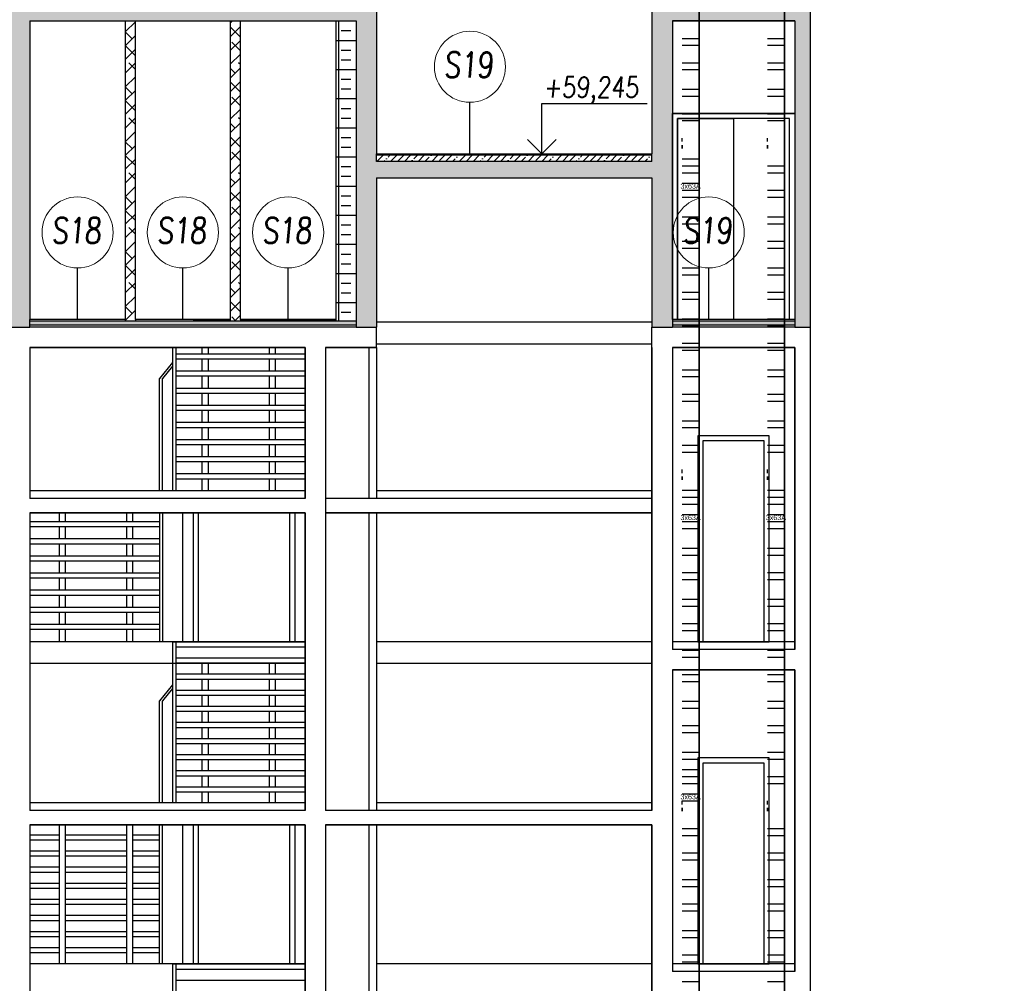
# Model space of a CAD drawing. Header units: millimetres. Extents: x 171 to 266814, y 44 to 350448.
# Tile 98 of 105: x 243774 to 253429, y 326459 to 335910. Entities that reach past the tile are written whole.
import ezdxf

# ---------------------------------------------------------------- set-up
doc = ezdxf.new("R2010")
doc.units = ezdxf.units.MM
doc.header["$LTSCALE"] = 100
doc.linetypes.add('ČÁRKOVANÁ', pattern=[19.05, 12.7, -6.35])
doc.layers.add('DVERE', color=7, linetype='Continuous', true_color=0xf00000)
for name, color, linetype in [('KOTY', 7, 'Continuous'), ('KOTY 50', 7, 'Continuous'), ('LEGENDA', 7, 'Continuous'), ('NOVÁ TENKÁ', 240, 'Continuous'), ('NOVÁ TLUSTÁ', 240, 'Continuous'), ('Přípojnice', 202, 'Continuous'), ('SRAFA', 9, 'Continuous'), ('TENKA', 253, 'Continuous'), ('TLUSTA', 2, 'Continuous'), ('ŽB', 3, 'Continuous'), ('ŽB NOVÝ', 240, 'Continuous')]:
    doc.layers.add(name, color=color, linetype=linetype)
doc.layers.add('SRAFA ŽB', color=254, linetype='Continuous', lineweight=35)
doc.layers.add('SRAFY', color=7, linetype='Continuous', lineweight=13)
doc.styles.add('arial', font='arial.ttf', dxfattribs={"width": 0.8, "height": 1})
doc.styles.add('CS-ROMANS', font='romans.shx', dxfattribs={"width": 0.75, "oblique": 5})
doc.styles.get("Standard").update_dxf_attribs({"font": 'arial.ttf'})

msp = doc.modelspace()

# ---------------------------------------------------------------- hatches: boundary and pattern name
at = {"layer": 'SRAFA'}
h = msp.add_hatch(dxfattribs=at)
h.set_pattern_fill('INSUL', color=253, scale=30)
h.set_pattern_definition([(0, (180059.96, 251125), (0, 285.75), []), (0, (180059.96, 251220.26), (0, 285.75), [95.25, -95.25]), (0, (180059.96, 251315.5), (0, 285.75), [95.25, -95.25])])
h.paths.add_polyline_path([(247074.254, 335569.625), (246924.254, 335569.625), (246924.254, 332954.625), (247074.254, 332954.625)])
h.paths.add_polyline_path([(247074.254, 335584.625), (246924.254, 335584.625), (246924.254, 335569.625), (247074.254, 335569.625)])
h.paths.add_polyline_path([(247074.254, 335684.625), (246924.254, 335684.625), (246924.254, 335584.625), (247074.254, 335584.625)])
h.paths.add_polyline_path([(246924.254, 335684.625), (246899.254, 335684.625), (246899.254, 335584.625), (246924.254, 335584.625)])
h.paths.add_polyline_path([(246924.254, 335584.625), (246899.254, 335584.625), (246899.254, 335569.625), (246924.254, 335569.625)])
h.paths.add_polyline_path([(246924.254, 335569.625), (246874.253, 335569.625), (246874.253, 332969.625), (246899.254, 332954.625), (246924.254, 332954.625)])
h.paths.add_polyline_path([(247074.254, 335899.652), (246924.254, 335899.652), (246924.254, 335684.625), (247074.254, 335684.625)])
h.paths.add_polyline_path([(246924.254, 336179.625), (247074.254, 336179.625), (247074.254, 339149.652), (246924.254, 339149.652)])
h.paths.add_polyline_path([(246874.253, 336179.625), (246924.254, 336179.625), (246924.254, 339149.652), (246874.253, 339149.652)])
h.paths.add_polyline_path([(246924.254, 335899.652), (246874.253, 335899.652), (246874.253, 335684.625), (246924.254, 335684.625)])
h = msp.add_hatch(dxfattribs=at)
h.set_pattern_fill('ANSI38', color=253, scale=30)
h.set_pattern_definition([(45, (280034.96, 264195.01), (-67.35192, 67.35192), []), (135, (280034.96, 264195.01), (-202.05576, 67.35192), [238.125, -142.875])])
h.paths.add_polyline_path([(244909.253, 335899.652), (244809.253, 335899.652), (244809.253, 332954.652), (244909.253, 332954.652)])
h.paths.add_polyline_path([(245939.253, 335899.652), (245839.253, 335899.652), (245839.253, 332954.652), (245939.253, 332954.652)])
h = msp.add_hatch(dxfattribs=at)
h.set_pattern_fill('ANSI35', color=253, scale=15)
h.set_pattern_definition([(45, (180034.96, 267445.01), (-67.35192, 67.35192), []), (45, (180102.31, 267445.01), (-67.35192, 67.35192), [119.0625, -23.8125, 0, -23.8125])])
h.paths.add_polyline_path([(247074.253, 332954.625), (246899.253, 332954.625), (243874.253, 332954.625), (243874.253, 332914.625), (247074.253, 332914.625)])
h.paths.add_polyline_path([(251374.253, 332954.625), (250174.253, 332954.625), (250174.253, 332914.625), (251374.253, 332914.625)])
h.paths.add_polyline_path([(256074.253, 332954.625), (253824.253, 332954.625), (253824.253, 332914.625), (256074.253, 332914.625)])
at = {"layer": 'SRAFA ŽB'}
h = msp.add_hatch(color=253, dxfattribs=at)
h.dxf.hatch_style = 1
h.paths.add_polyline_path([(250174.253, 346369.795), (251374.253, 346369.795), (251374.253, 346589.795), (253623.309, 346589.795), (253624.253, 344899.625), (253824.253, 344899.625), (253824.253, 345509.625), (256074.253, 345509.625), (256074.253, 342044.625), (256074.253, 339469.625), (256074.253, 339349.625), (253824.253, 339349.625), (253824.253, 339469.625), (253624.253, 339469.625), (253624.253, 338399.625), (253824.253, 338399.625), (253824.253, 339149.652), (256074.253, 339149.652), (256074.253, 336219.625), (256074.253, 336099.625), (253824.253, 336099.625), (253824.253, 336219.625), (253624.253, 336219.625), (253624.253, 335149.625), (253824.253, 335149.625), (253824.253, 335899.652), (256074.253, 335899.652), (256074.253, 332969.625), (256074.253, 332894.625), (256274.253, 332894.625), (256274.253, 332969.625), (256274.253, 335899.652), (262822.365, 335899.652), (262822.365, 336099.625), (256274.253, 336099.625), (256274.253, 336219.625), (256274.253, 339149.652), (262822.365, 339149.652), (262822.365, 339349.652), (256274.253, 339349.652), (256274.253, 339469.625), (256274.253, 343069.625), (256274.253, 346369.795), (262824.253, 346369.795), (262822.365, 346589.795), (262622.365, 346589.795), (262624.253, 346589.795), (256273.309, 346589.795), (256273.309, 347109.795), (256073.309, 347109.795), (256072.837, 345709.625), (253823.781, 345709.625), (253824.253, 347399.625), (251524.253, 347399.625), (251524.253, 347219.625), (253623.309, 347219.625), (253623.309, 346589.795), (247273.309, 346589.795), (247273.316, 347009.795), (247074.26, 347009.795), (247074.253, 345709.625), (243874.253, 345709.795), (243874.253, 347109.795), (243674.253, 347109.795), (243674.253, 346589.795), (237124.253, 346589.795), (237124.253, 346369.795), (243674.253, 346369.795), (243674.253, 342599.652), (237124.253, 342599.652), (237124.253, 342399.652), (241776.753, 342399.652), (241851.753, 342399.652), (243674.253, 342399.625), (243674.253, 339469.625), (243674.253, 339349.625), (237124.253, 339349.625), (237124.253, 339309.625), (237124.253, 339149.652), (241776.753, 339149.652), (241851.753, 339149.652), (243674.253, 339149.652), (243674.253, 332969.625), (243674.253, 332894.625), (243874.253, 332894.625), (243874.253, 332969.625), (243874.253, 339149.652), (244809.253, 339149.652), (244909.253, 339149.652), (245839.253, 339149.652), (245939.253, 339149.652), (247074.253, 339149.652), (247074.253, 332954.625), (247074.253, 332894.625), (247274.253, 332894.625), (247274.253, 334359.625), (249974.253, 334359.625), (249974.253, 332969.625), (249974.253, 332894.625), (250174.253, 332894.625), (250174.253, 332969.625), (250174.253, 335899.625), (251374.253, 335899.625), (251374.253, 332969.625), (251374.253, 332894.625), (251524.253, 332894.625), (251524.253, 347399.632), (251374.253, 347399.618), (251374.253, 342044.625), (251374.253, 339469.625), (251374.253, 339349.652), (250174.253, 339349.652), (250174.253, 339469.625), (250174.253, 342359.625)])
h.paths.add_polyline_path([(243874.253, 342399.652), (244809.253, 342399.652), (244909.253, 342399.652), (245839.253, 342399.652), (245939.253, 342399.652), (247074.253, 342399.652), (247074.253, 342599.625), (243874.253, 342599.625), (243874.253, 345509.625), (247074.253, 345509.625), (247074.253, 342029.625), (247074.253, 339454.625), (247074.253, 339349.625), (243874.253, 339349.625), (243874.253, 339469.625)], flags=16)
h.paths.add_polyline_path([(244909.253, 339454.625), (244909.253, 339469.625), (244909.253, 342319.625), (245839.253, 342319.625), (245839.253, 339469.625), (245839.253, 339454.625), (245939.253, 339454.625), (245939.253, 339469.625), (245939.253, 342319.625), (246874.253, 342319.625), (246874.253, 339469.625), (246874.253, 339454.625)], flags=0)
h.paths.add_polyline_path([(246874.253, 344644.625), (243874.253, 344644.625), (243874.253, 344659.625), (246874.253, 344659.625)], flags=0)
h.paths.add_polyline_path([(247274.253, 346369.795), (249974.253, 346369.795), (249974.253, 341094.625), (249974.253, 341019.652), (247274.253, 341019.652), (247274.253, 341094.652)], flags=16)
h.paths.add_polyline_path([(247274.253, 340859.652), (249974.253, 340859.652), (249974.253, 337844.652), (249974.253, 337769.652), (247274.253, 337769.652), (247274.253, 337844.652)], flags=16)
h.paths.add_polyline_path([(247274.253, 344644.625), (247274.253, 344659.625), (249974.253, 344659.625), (249974.253, 344644.625)], flags=0)
h.paths.add_polyline_path([(247274.253, 337609.652), (249974.253, 337609.652), (249974.253, 334594.625), (249974.253, 334519.625), (247274.253, 334519.625), (247274.253, 334594.625)], flags=16)
h.paths.add_polyline_path([(250174.253, 339149.625), (251374.253, 339149.625), (251374.253, 336219.625), (251374.253, 336099.652), (250174.253, 336099.652), (250174.253, 336219.625)], flags=16)
h.paths.add_polyline_path([(250174.253, 338239.625), (251374.253, 338239.625), (251374.253, 336219.625), (250174.253, 336219.625)], flags=0)
h.paths.add_polyline_path([(243674.253, 336099.652), (237124.253, 336099.652), (237124.253, 335899.652), (241776.753, 335899.652), (241851.753, 335899.652), (243674.253, 335899.652)], flags=17)
h.paths.add_polyline_path([(247074.253, 336099.625), (243874.253, 336099.625), (243874.253, 336059.625), (243874.253, 335899.652), (247074.253, 335899.652)], flags=17)
h.paths.add_polyline_path([(256074.253, 342599.625), (253824.253, 342599.625), (253824.253, 342719.625), (253624.253, 342719.625), (253624.253, 341649.625), (253824.253, 341649.625), (253824.253, 342399.625), (256074.253, 342399.625)], flags=17)
h.paths.add_polyline_path([(262822.365, 342599.625), (256274.253, 342599.625), (256274.253, 342559.625), (256274.253, 342399.666), (262822.365, 342399.639)], flags=17)
at = {"layer": 'SRAFY'}
h = msp.add_hatch(dxfattribs=at)
h.set_pattern_fill('ANSI35', color=253, scale=15)
h.set_pattern_definition([(45, (180034.96, 254750.01), (-67.35192, 67.35192), []), (45, (180102.31, 254750.01), (-67.35192, 67.35192), [119.0625, -23.8125, 0, -23.8125])])
h.paths.add_polyline_path([(249974.253, 334579.625), (247274.253, 334579.625), (247274.253, 334519.625), (249974.253, 334519.625)])

# ---------------------------------------------------------------- linework, layer by layer
at = {"layer": 'DVERE', "color": 253}
for p, q in [((245839.253, 332969.625), (245374.253, 332969.625)), ((245474.253, 332969.625), (245839.253, 332969.625)), ((245524.253, 332969.625), (245839.253, 332969.625)), ((246874.253, 332969.625), (245939.253, 332969.625)), ((245939.253, 332969.625), (246874.253, 332969.625)), ((245939.253, 332969.625), (246874.253, 332969.625)), ((251124.256, 331829.625), (250424.256, 331829.625)), ((250424.256, 331829.625), (250424.256, 329809.625)), ((251074.256, 331779.625), (250474.256, 331779.625)), ((250474.256, 331779.625), (250474.256, 329809.625)), ((251074.256, 329809.625), (251074.256, 331779.625)), ((251124.256, 329809.625), (251124.256, 331829.625)), ((245374.253, 329809.625), (245374.253, 331074.625)), ((245474.253, 331074.625), (245474.253, 329809.625)), ((245524.253, 331074.625), (245524.253, 329809.625)), ((246424.253, 329809.625), (246424.253, 331074.625)), ((246474.253, 329809.625), (246474.253, 331074.625)), ((246574.253, 331074.625), (246574.253, 329809.625)), ((246574.253, 329809.625), (245374.253, 329809.625)), ((245474.253, 329809.625), (246474.253, 329809.625)), ((245524.253, 329809.625), (246424.253, 329809.625)), ((250424.256, 329809.625), (251124.256, 329809.625)), ((250474.256, 329809.625), (251074.256, 329809.625)), ((251124.256, 328669.625), (250424.256, 328669.625)), ((250424.256, 328669.625), (250424.256, 326649.625)), ((251124.256, 326649.625), (251124.256, 328669.625)), ((251074.256, 328619.625), (250474.256, 328619.625)), ((250474.256, 328619.625), (250474.256, 326649.625)), ((251074.256, 326649.625), (251074.256, 328619.625)), ((250424.256, 326649.625), (251124.256, 326649.625)), ((250474.256, 326649.625), (251074.256, 326649.625))]:
    msp.add_line(p, q, dxfattribs=at)
for points in [[(246574.253, 328014.625), (246574.253, 326649.625), (245374.253, 326649.625), (245374.253, 328014.625)], [(245474.253, 328014.625), (245474.253, 326649.625), (246474.253, 326649.625), (246474.253, 328014.625)], [(245524.253, 328014.625), (245524.253, 326649.625), (246424.253, 326649.625), (246424.253, 328014.625)]]:
    msp.add_lwpolyline(points, dxfattribs=at)
at = {"layer": 'KOTY', "color": 253}
for p, q in [((248895.058, 334594.625), (248895.058, 335087.862)), ((248895.058, 335087.862), (249925.815, 335087.862)), ((248895.058, 334594.625), (248753.636, 334736.046)), ((248895.058, 334594.625), (249036.479, 334736.046))]:
    msp.add_line(p, q, dxfattribs=at)
at = {"layer": 'KOTY 50', "color": 253}
for p, q in [((248189.234, 334594.625), (248189.234, 335099.635)), ((244341.753, 332969.625), (244341.753, 333474.635)), ((245374.253, 332969.625), (245374.253, 333474.635)), ((246406.753, 332969.625), (246406.753, 333474.635)), ((250531.546, 332969.625), (250531.546, 333474.635))]:
    msp.add_line(p, q, dxfattribs=at)
at = {"layer": 'KOTY 50', "color": 253, "lineweight": 13, "ltscale": 5}
for centre in [(248189.234, 335448.145), (244341.753, 333823.145), (245374.253, 333823.145), (246406.753, 333823.145), (250531.546, 333823.145)]:
    msp.add_circle(centre, 348.51, dxfattribs=at)
at = {"layer": 'NOVÁ TENKÁ', "color": 253}
for p, q in [((251374.253, 334989.625), (250174.253, 334989.625)), ((250224.253, 334939.625), (250774.253, 334939.625)), ((250224.253, 332969.625), (250224.253, 334939.625)), ((251324.253, 334939.625), (250224.253, 334939.625)), ((250224.253, 334939.625), (250224.253, 332969.625)), ((250774.253, 334939.625), (250774.253, 332969.625)), ((250774.253, 334939.625), (250774.253, 332969.625)), ((251324.253, 334939.625), (250774.253, 334939.625)), ((250774.253, 334939.625), (250774.253, 332969.625)), ((251324.253, 332969.625), (251324.253, 334939.625)), ((251324.253, 332969.625), (251324.253, 334939.625)), ((247274.253, 334519.625), (247274.253, 334594.625)), ((249974.253, 334579.625), (247274.253, 334579.625)), ((249974.253, 334519.625), (249974.253, 334594.625)), ((249974.253, 334519.625), (247274.253, 334519.625)), ((243874.253, 332894.625), (243874.253, 332969.625)), ((244809.253, 332969.625), (244809.253, 332954.625)), ((244909.253, 332969.625), (244909.253, 332954.625)), ((245839.253, 332969.625), (245839.253, 332954.625)), ((245939.253, 332969.625), (245939.253, 332954.625)), ((246874.253, 332969.625), (246874.253, 332954.625)), ((247074.253, 332954.625), (247074.253, 332894.625)), ((249974.253, 332969.625), (249974.253, 332894.625)), ((250174.253, 332969.625), (250174.253, 332894.625)), ((251374.253, 332969.625), (251374.253, 332894.625)), ((243674.253, 332894.625), (243874.253, 332894.625)), ((247074.253, 332894.625), (247274.253, 332894.625)), ((249974.253, 332894.625), (250174.253, 332894.625)), ((251374.253, 332894.625), (251524.253, 332894.625))]:
    msp.add_line(p, q, dxfattribs=at)
msp.add_lwpolyline([(250174.253, 334989.625), (251374.253, 334989.625), (251374.253, 332969.625), (250174.253, 332969.625)], close=True, dxfattribs=at)
for points in [[(247074.253, 332954.625), (243874.253, 332954.625)], [(247074.253, 332914.625), (243874.253, 332914.625)], [(251374.253, 332954.625), (250174.253, 332954.625)], [(251374.253, 332914.625), (250174.253, 332914.625)]]:
    msp.add_lwpolyline(points, dxfattribs=at)
at = {"layer": 'NOVÁ TLUSTÁ', "color": 253}
for p, q in [((244809.253, 335899.652), (244809.253, 332969.625)), ((244909.253, 332969.625), (244909.253, 335899.652)), ((245839.253, 335899.652), (245839.253, 332969.625)), ((245939.253, 332969.625), (245939.253, 335899.652)), ((246874.253, 335899.652), (246874.253, 332969.625)), ((246899.253, 335899.652), (246899.253, 332954.625)), ((247274.253, 334594.625), (249974.253, 334594.625)), ((247274.253, 334359.625), (249974.253, 334359.625)), ((244809.253, 332969.625), (243874.253, 332969.625)), ((245839.253, 332969.625), (244909.253, 332969.625)), ((246874.253, 332969.625), (245939.253, 332969.625)), ((247074.253, 332954.625), (246899.253, 332954.625)), ((251374.253, 332969.625), (250174.253, 332969.625))]:
    msp.add_line(p, q, dxfattribs=at)
at = {"layer": 'Přípojnice'}
for p, q in [((250270.105, 335726.951, 100.182), (250437.105, 335726.951, 100.182)), ((251107.105, 335726.951, 100.182), (251274.105, 335726.951, 100.182)), ((250270.105, 335658.951, 100.182), (250437.105, 335658.951, 100.182)), ((251107.105, 335658.951, 100.182), (251274.105, 335658.951, 100.182)), ((250270.105, 335487.951, 32.182), (250437.105, 335487.951, 32.182)), ((250270.105, 335419.951, 32.182), (250437.105, 335419.951, 32.182)), ((251107.105, 335487.951, 32.182), (251274.105, 335487.951, 32.182)), ((251107.105, 335419.951, 32.182), (251274.105, 335419.951, 32.182)), ((250270.105, 335226.951, 100.182), (250437.105, 335226.951, 100.182)), ((251107.105, 335226.951, 100.182), (251274.105, 335226.951, 100.182)), ((250270.105, 335158.951, 100.182), (250437.105, 335158.951, 100.182)), ((251107.105, 335158.951, 100.182), (251274.105, 335158.951, 100.182)), ((250270.105, 334987.951, 32.182), (250437.105, 334987.951, 32.182)), ((251107.105, 334987.951, 32.182), (251274.105, 334987.951, 32.182)), ((250270.105, 334919.951, 32.182), (250437.105, 334919.951, 32.182)), ((251107.105, 334919.951, 32.182), (251274.105, 334919.951, 32.182)), ((250269.105, 334713.951, 66.182), (250269.105, 334747.951, 66.182)), ((250438.105, 334713.951, 66.182), (250438.105, 334747.951, 66.182)), ((251106.105, 334713.951, 66.182), (251106.105, 334747.951, 66.182)), ((251275.105, 334713.951, 66.182), (251275.105, 334747.951, 66.182)), ((250269.105, 334679.951, 49.182), (250269.105, 334645.951, 49.182)), ((250438.105, 334679.951, 49.182), (250438.105, 334645.951, 49.182)), ((251106.105, 334679.951, 49.182), (251106.105, 334645.951, 49.182)), ((251275.105, 334679.951, 49.182), (251275.105, 334645.951, 49.182)), ((250270.105, 334476.951, 100.182), (250437.105, 334476.951, 100.182)), ((251107.105, 334476.951, 100.182), (251274.105, 334476.951, 100.182)), ((250270.105, 334408.951, 100.182), (250437.105, 334408.951, 100.182)), ((251107.105, 334408.951, 100.182), (251274.105, 334408.951, 100.182)), ((250270.105, 334237.951, 32.182), (250437.105, 334237.951, 32.182)), ((250270.105, 334169.951, 32.182), (250437.105, 334169.951, 32.182)), ((251107.105, 334237.951, 32.182), (251274.105, 334237.951, 32.182)), ((251107.105, 334169.951, 32.182), (251274.105, 334169.951, 32.182)), ((250270.105, 333976.951, 100.182), (250437.105, 333976.951, 100.182)), ((251107.105, 333976.951, 100.182), (251274.105, 333976.951, 100.182)), ((250270.105, 333908.951, 100.182), (250437.105, 333908.951, 100.182)), ((251107.105, 333908.951, 100.182), (251274.105, 333908.951, 100.182)), ((250270.105, 333737.951, 32.182), (250437.105, 333737.951, 32.182)), ((251107.105, 333737.951, 32.182), (251274.105, 333737.951, 32.182)), ((250270.105, 333669.951, 32.182), (250437.105, 333669.951, 32.182)), ((251107.105, 333669.951, 32.182), (251274.105, 333669.951, 32.182)), ((250270.105, 333476.951, 100.182), (250437.105, 333476.951, 100.182)), ((250270.105, 333408.951, 100.182), (250437.105, 333408.951, 100.182)), ((251107.105, 333476.951, 100.182), (251274.105, 333476.951, 100.182)), ((251107.105, 333408.951, 100.182), (251274.105, 333408.951, 100.182)), ((250270.105, 333237.951, 32.182), (250437.105, 333237.951, 32.182)), ((251107.105, 333237.951, 32.182), (251274.105, 333237.951, 32.182)), ((250270.105, 333169.951, 32.182), (250437.105, 333169.951, 32.182)), ((251107.105, 333169.951, 32.182), (251274.105, 333169.951, 32.182)), ((250270.105, 332976.951, 100.182), (250437.105, 332976.951, 100.182)), ((250270.105, 332908.951, 100.182), (250437.105, 332908.951, 100.182)), ((251107.105, 332976.951, 100.182), (251274.105, 332976.951, 100.182)), ((251107.105, 332908.951, 100.182), (251274.105, 332908.951, 100.182)), ((250270.105, 332737.951, 32.182), (250437.105, 332737.951, 32.182)), ((251107.105, 332737.951, 32.182), (251274.105, 332737.951, 32.182)), ((250270.105, 332669.951, 32.182), (250437.105, 332669.951, 32.182)), ((251107.105, 332669.951, 32.182), (251274.105, 332669.951, 32.182)), ((250270.105, 332476.951, 100.182), (250437.105, 332476.951, 100.182)), ((251107.105, 332476.951, 100.182), (251274.105, 332476.951, 100.182)), ((250270.105, 332408.951, 100.182), (250437.105, 332408.951, 100.182)), ((251107.105, 332408.951, 100.182), (251274.105, 332408.951, 100.182)), ((250270.105, 332237.951, 32.182), (250437.105, 332237.951, 32.182)), ((251107.105, 332237.951, 32.182), (251274.105, 332237.951, 32.182)), ((250270.105, 332169.951, 32.182), (250437.105, 332169.951, 32.182)), ((251107.105, 332169.951, 32.182), (251274.105, 332169.951, 32.182)), ((250270.105, 331976.951, 100.182), (250437.105, 331976.951, 100.182)), ((251107.105, 331976.951, 100.182), (251274.105, 331976.951, 100.182)), ((250270.105, 331908.951, 100.182), (250437.105, 331908.951, 100.182)), ((251107.105, 331908.951, 100.182), (251274.105, 331908.951, 100.182)), ((250270.105, 331737.951, 32.182), (250437.105, 331737.951, 32.182)), ((250270.105, 331669.951, 32.182), (250437.105, 331669.951, 32.182)), ((251107.105, 331737.951, 32.182), (251274.105, 331737.951, 32.182)), ((251107.105, 331669.951, 32.182), (251274.105, 331669.951, 32.182)), ((250269.105, 331463.951, 66.182), (250269.105, 331497.951, 66.182)), ((250438.105, 331463.951, 66.182), (250438.105, 331497.951, 66.182)), ((251106.105, 331463.951, 66.182), (251106.105, 331497.951, 66.182)), ((251275.105, 331463.951, 66.182), (251275.105, 331497.951, 66.182)), ((250269.105, 331429.951, 49.182), (250269.105, 331395.951, 49.182)), ((250438.105, 331429.951, 49.182), (250438.105, 331395.951, 49.182)), ((251106.105, 331429.951, 49.182), (251106.105, 331395.951, 49.182)), ((251275.105, 331429.951, 49.182), (251275.105, 331395.951, 49.182)), ((250270.105, 331226.951, 100.182), (250437.105, 331226.951, 100.182)), ((251107.105, 331226.951, 100.182), (251274.105, 331226.951, 100.182)), ((250270.105, 331158.951, 100.182), (250437.105, 331158.951, 100.182)), ((251107.105, 331158.951, 100.182), (251274.105, 331158.951, 100.182)), ((250270.105, 330987.951, 32.182), (250437.105, 330987.951, 32.182)), ((251107.105, 330987.951, 32.182), (251274.105, 330987.951, 32.182)), ((250270.105, 330919.951, 32.182), (250437.105, 330919.951, 32.182)), ((251107.105, 330919.951, 32.182), (251274.105, 330919.951, 32.182)), ((250270.105, 330726.951, 100.182), (250437.105, 330726.951, 100.182)), ((251107.105, 330726.951, 100.182), (251274.105, 330726.951, 100.182)), ((250270.105, 330658.951, 100.182), (250437.105, 330658.951, 100.182)), ((251107.105, 330658.951, 100.182), (251274.105, 330658.951, 100.182)), ((250270.105, 330487.951, 32.182), (250437.105, 330487.951, 32.182)), ((250270.105, 330419.951, 32.182), (250437.105, 330419.951, 32.182)), ((251107.105, 330487.951, 32.182), (251274.105, 330487.951, 32.182)), ((251107.105, 330419.951, 32.182), (251274.105, 330419.951, 32.182)), ((250270.105, 330226.951, 100.182), (250437.105, 330226.951, 100.182)), ((251107.105, 330226.951, 100.182), (251274.105, 330226.951, 100.182)), ((250270.105, 330158.951, 100.182), (250437.105, 330158.951, 100.182)), ((251107.105, 330158.951, 100.182), (251274.105, 330158.951, 100.182)), ((250270.105, 329987.951, 32.182), (250437.105, 329987.951, 32.182)), ((250270.105, 329919.951, 32.182), (250437.105, 329919.951, 32.182)), ((251107.105, 329987.951, 32.182), (251274.105, 329987.951, 32.182)), ((251107.105, 329919.951, 32.182), (251274.105, 329919.951, 32.182)), ((250270.105, 329726.951, 100.182), (250437.105, 329726.951, 100.182)), ((251107.105, 329726.951, 100.182), (251274.105, 329726.951, 100.182)), ((250270.105, 329658.951, 100.182), (250437.105, 329658.951, 100.182)), ((251107.105, 329658.951, 100.182), (251274.105, 329658.951, 100.182)), ((250270.105, 329487.951, 32.182), (250437.105, 329487.951, 32.182)), ((251107.105, 329487.951, 32.182), (251274.105, 329487.951, 32.182)), ((250270.105, 329419.951, 32.182), (250437.105, 329419.951, 32.182)), ((251107.105, 329419.951, 32.182), (251274.105, 329419.951, 32.182)), ((250270.105, 329226.951, 100.182), (250437.105, 329226.951, 100.182)), ((250270.105, 329158.951, 100.182), (250437.105, 329158.951, 100.182)), ((251107.105, 329226.951, 100.182), (251274.105, 329226.951, 100.182)), ((251107.105, 329158.951, 100.182), (251274.105, 329158.951, 100.182)), ((250270.105, 328987.951, 32.182), (250437.105, 328987.951, 32.182)), ((251107.105, 328987.951, 32.182), (251274.105, 328987.951, 32.182)), ((250270.105, 328919.951, 32.182), (250437.105, 328919.951, 32.182)), ((251107.105, 328919.951, 32.182), (251274.105, 328919.951, 32.182)), ((250270.105, 328726.951, 100.182), (250437.105, 328726.951, 100.182)), ((251107.105, 328726.951, 100.182), (251274.105, 328726.951, 100.182)), ((250270.105, 328658.951, 100.182), (250437.105, 328658.951, 100.182)), ((251107.105, 328658.951, 100.182), (251274.105, 328658.951, 100.182)), ((250270.105, 328487.951, 32.182), (250437.105, 328487.951, 32.182)), ((251107.105, 328487.951, 32.182), (251274.105, 328487.951, 32.182)), ((250270.105, 328419.951, 32.182), (250437.105, 328419.951, 32.182)), ((251107.105, 328419.951, 32.182), (251274.105, 328419.951, 32.182)), ((250269.105, 328213.951, 66.182), (250269.105, 328247.951, 66.182)), ((250269.105, 328179.951, 49.182), (250269.105, 328145.951, 49.182)), ((250438.105, 328213.951, 66.182), (250438.105, 328247.951, 66.182)), ((250438.105, 328179.951, 49.182), (250438.105, 328145.951, 49.182)), ((251106.105, 328213.951, 66.182), (251106.105, 328247.951, 66.182)), ((251106.105, 328179.951, 49.182), (251106.105, 328145.951, 49.182)), ((251275.105, 328213.951, 66.182), (251275.105, 328247.951, 66.182)), ((251275.105, 328179.951, 49.182), (251275.105, 328145.951, 49.182)), ((250270.105, 327976.951, 100.182), (250437.105, 327976.951, 100.182)), ((250270.105, 327908.951, 100.182), (250437.105, 327908.951, 100.182)), ((251107.105, 327976.951, 100.182), (251274.105, 327976.951, 100.182)), ((251107.105, 327908.951, 100.182), (251274.105, 327908.951, 100.182)), ((250270.105, 327737.951, 32.182), (250437.105, 327737.951, 32.182)), ((251107.105, 327737.951, 32.182), (251274.105, 327737.951, 32.182)), ((250270.105, 327669.951, 32.182), (250437.105, 327669.951, 32.182)), ((251107.105, 327669.951, 32.182), (251274.105, 327669.951, 32.182)), ((250270.105, 327476.951, 100.182), (250437.105, 327476.951, 100.182)), ((250270.105, 327408.951, 100.182), (250437.105, 327408.951, 100.182)), ((251107.105, 327476.951, 100.182), (251274.105, 327476.951, 100.182)), ((251107.105, 327408.951, 100.182), (251274.105, 327408.951, 100.182)), ((250270.105, 327237.951, 32.182), (250437.105, 327237.951, 32.182)), ((251107.105, 327237.951, 32.182), (251274.105, 327237.951, 32.182)), ((250270.105, 327169.951, 32.182), (250437.105, 327169.951, 32.182)), ((251107.105, 327169.951, 32.182), (251274.105, 327169.951, 32.182)), ((250270.105, 326976.951, 100.182), (250437.105, 326976.951, 100.182)), ((251107.105, 326976.951, 100.182), (251274.105, 326976.951, 100.182)), ((250270.105, 326908.951, 100.182), (250437.105, 326908.951, 100.182)), ((251107.105, 326908.951, 100.182), (251274.105, 326908.951, 100.182)), ((250270.105, 326737.951, 32.182), (250437.105, 326737.951, 32.182)), ((251107.105, 326737.951, 32.182), (251274.105, 326737.951, 32.182)), ((250270.105, 326669.951, 32.182), (250437.105, 326669.951, 32.182)), ((251107.105, 326669.951, 32.182), (251274.105, 326669.951, 32.182)), ((250270.105, 326476.951, 100.182), (250437.105, 326476.951, 100.182)), ((251107.105, 326476.951, 100.182), (251274.105, 326476.951, 100.182))]:
    msp.add_line(p, q, dxfattribs=at)
at = {"layer": 'Přípojnice', "color": 3}
for p, q in [((250270.105, 334544.951, 200.364), (250437.105, 334544.951, 200.364)), ((250270.105, 334476.951, 200.364), (250437.105, 334476.951, 200.364)), ((250270.105, 334305.951, 132.364), (250437.105, 334305.951, 132.364)), ((250270.105, 334237.951, 132.364), (250437.105, 334237.951, 132.364)), ((250270.105, 331294.951, 200.364), (250437.105, 331294.951, 200.364)), ((251107.105, 331294.951, 200.364), (251274.105, 331294.951, 200.364)), ((250270.105, 331226.951, 200.364), (250437.105, 331226.951, 200.364)), ((251107.105, 331226.951, 200.364), (251274.105, 331226.951, 200.364)), ((250270.105, 331055.951, 132.364), (250437.105, 331055.951, 132.364)), ((250270.105, 330987.951, 132.364), (250437.105, 330987.951, 132.364)), ((251107.105, 331055.951, 132.364), (251274.105, 331055.951, 132.364)), ((251107.105, 330987.951, 132.364), (251274.105, 330987.951, 132.364)), ((250270.105, 328555.951, 132.364), (250437.105, 328555.951, 132.364)), ((250270.105, 328487.951, 132.364), (250437.105, 328487.951, 132.364)), ((250270.105, 328316.951, 64.364), (250437.105, 328316.951, 64.364)), ((250270.105, 328248.951, 64.364), (250437.105, 328248.951, 64.364))]:
    msp.add_line(p, q, dxfattribs=at)
at = {"layer": 'Přípojnice'}
for points in [[(250438.105, 334696.951, 32.182), (250438.105, 337946.951, 32.182), (250438.105, 337946.951, 100.182), (250438.105, 334696.951, 100.182)], [(251275.105, 334696.951, 32.182), (251275.105, 337946.951, 32.182), (251275.105, 337946.951, 100.182), (251275.105, 334696.951, 100.182)], [(250438.105, 331446.951, 32.182), (250438.105, 334696.951, 32.182), (250438.105, 334696.951, 100.182), (250438.105, 331446.951, 100.182)], [(251275.105, 331446.951, 32.182), (251275.105, 334696.951, 32.182), (251275.105, 334696.951, 100.182), (251275.105, 331446.951, 100.182)], [(250438.105, 328196.951, 32.182), (250438.105, 331446.951, 32.182), (250438.105, 331446.951, 100.182), (250438.105, 328196.951, 100.182)], [(251275.105, 328196.951, 32.182), (251275.105, 331446.951, 32.182), (251275.105, 331446.951, 100.182), (251275.105, 328196.951, 100.182)], [(250438.105, 324946.951, 32.182), (250438.105, 328196.951, 32.182), (250438.105, 328196.951, 100.182), (250438.105, 324946.951, 100.182)], [(251275.105, 324946.951, 32.182), (251275.105, 328196.951, 32.182), (251275.105, 328196.951, 100.182), (251275.105, 324946.951, 100.182)]]:
    msp.add_polyline3d(points, dxfattribs=at)
at = {"layer": 'Přípojnice', "extrusion": (1, 2.14313e-15, -6.12323e-17)}
for centre in [(334662.951, 66.182, 250269.105), (334662.951, 66.182, 250438.105), (334662.951, 66.182, 251106.105), (334662.951, 66.182, 251275.105)]:
    msp.add_circle(centre, 17, dxfattribs=at)
at = {"layer": 'Přípojnice', "extrusion": (1, 2.02067e-15, -6.12323e-17)}
for centre in [(331412.951, 66.182, 250269.105), (331412.951, 66.182, 250438.105), (331412.951, 66.182, 251106.105), (331412.951, 66.182, 251275.105)]:
    msp.add_circle(centre, 17, dxfattribs=at)
at = {"layer": 'Přípojnice', "extrusion": (1, 1.8982e-15, -6.12323e-17)}
for centre in [(328162.951, 66.182, 250269.105), (328162.951, 66.182, 250438.105), (328162.951, 66.182, 251106.105), (328162.951, 66.182, 251275.105)]:
    msp.add_circle(centre, 17, dxfattribs=at)
at = {"layer": 'TENKA', "color": 253, "linetype": 'ČÁRKOVANÁ', "ltscale": 10}
for p, q in [((249974.253, 332942.125), (247274.253, 332942.125)), ((249974.253, 332727.125), (247274.253, 332727.125)), ((249974.253, 329809.625), (247274.253, 329809.625)), ((249974.253, 329594.625), (247274.253, 329594.625)), ((249974.253, 326649.625), (247274.253, 326649.625))]:
    msp.add_line(p, q, dxfattribs=at)
at = {"layer": 'TENKA', "color": 253}
for p, q in [((247074.253, 332894.625), (243874.253, 332894.625)), ((251374.253, 332894.625), (250174.253, 332894.625)), ((245274.253, 332694.625), (245274.253, 331289.625)), ((245304.253, 332694.625), (245304.253, 331289.625)), ((245304.253, 332633.625), (246574.253, 332633.625)), ((245564.253, 332633.625), (245564.253, 332694.625)), ((245624.253, 332633.625), (245624.253, 332694.625)), ((246224.253, 332633.625), (246224.253, 332694.625)), ((246284.253, 332633.625), (246284.253, 332694.625)), ((245274.253, 332547.625), (245144.253, 332389.625)), ((245304.253, 332583.625), (246574.253, 332583.625)), ((245564.253, 332465.625), (245564.253, 332583.625)), ((245624.253, 332465.625), (245624.253, 332583.625)), ((246224.253, 332465.625), (246224.253, 332583.625)), ((246284.253, 332465.625), (246284.253, 332583.625)), ((245274.253, 332511.163), (245174.253, 332389.625)), ((245304.253, 332465.625), (246574.253, 332465.625)), ((245144.253, 331289.625), (245144.253, 332389.625)), ((245174.253, 331289.625), (245174.253, 332389.625)), ((245304.253, 332415.625), (246574.253, 332415.625)), ((245564.253, 332297.625), (245564.253, 332415.625)), ((245624.253, 332297.625), (245624.253, 332415.625)), ((246224.253, 332297.625), (246224.253, 332415.625)), ((246284.253, 332297.625), (246284.253, 332415.625)), ((245304.253, 332297.625), (246574.253, 332297.625)), ((245304.253, 332247.625), (246574.253, 332247.625)), ((245564.253, 332129.625), (245564.253, 332247.625)), ((245624.253, 332129.625), (245624.253, 332247.625)), ((246224.253, 332129.625), (246224.253, 332247.625)), ((246284.253, 332129.625), (246284.253, 332247.625)), ((245304.253, 332129.625), (246574.253, 332129.625)), ((245304.253, 332079.625), (246574.253, 332079.625)), ((245564.253, 331961.625), (245564.253, 332079.625)), ((245624.253, 331961.625), (245624.253, 332079.625)), ((246224.253, 331961.625), (246224.253, 332079.625)), ((246284.253, 331961.625), (246284.253, 332079.625)), ((245304.253, 331961.625), (246574.253, 331961.625)), ((245304.253, 331911.625), (246574.253, 331911.625)), ((245564.253, 331793.625), (245564.253, 331911.625)), ((245624.253, 331793.625), (245624.253, 331911.625)), ((246224.253, 331793.625), (246224.253, 331911.625)), ((246284.253, 331793.625), (246284.253, 331911.625)), ((245304.253, 331793.625), (246574.253, 331793.625)), ((245304.253, 331743.625), (246574.253, 331743.625)), ((245564.253, 331625.625), (245564.253, 331743.625)), ((245624.253, 331625.625), (245624.253, 331743.625)), ((246224.253, 331625.625), (246224.253, 331743.625)), ((246284.253, 331625.625), (246284.253, 331743.625)), ((245304.253, 331625.625), (246574.253, 331625.625)), ((245304.253, 331575.625), (246574.253, 331575.625)), ((245564.253, 331457.625), (245564.253, 331575.625)), ((245624.253, 331457.625), (245624.253, 331575.625)), ((246224.253, 331457.625), (246224.253, 331575.625)), ((246284.253, 331457.625), (246284.253, 331575.625)), ((245304.253, 331457.625), (246574.253, 331457.625)), ((245304.253, 331407.625), (246574.253, 331407.625)), ((245564.253, 331289.625), (245564.253, 331407.625)), ((245624.253, 331289.625), (245624.253, 331407.625)), ((246224.253, 331289.625), (246224.253, 331407.625)), ((246284.253, 331289.625), (246284.253, 331407.625)), ((246574.253, 331214.625), (243874.253, 331214.625)), ((249974.253, 331214.625), (247274.253, 331214.625)), ((244164.253, 330985.625), (244164.253, 331074.625)), ((244224.253, 330985.625), (244224.253, 331074.625)), ((244824.253, 330985.625), (244824.253, 331074.625)), ((244884.253, 330985.625), (244884.253, 331074.625)), ((245144.253, 331074.625), (245144.253, 329809.625)), ((245174.253, 331074.625), (245174.253, 329809.625)), ((245144.253, 330985.625), (243874.253, 330985.625)), ((245144.253, 330935.625), (243874.253, 330935.625)), ((244164.253, 330817.625), (244164.253, 330935.625)), ((244224.253, 330817.625), (244224.253, 330935.625)), ((244824.253, 330817.625), (244824.253, 330935.625)), ((244884.253, 330817.625), (244884.253, 330935.625)), ((245144.253, 330817.625), (243874.253, 330817.625)), ((245144.253, 330767.625), (243874.253, 330767.625)), ((244164.253, 330649.625), (244164.253, 330767.625)), ((244224.253, 330649.625), (244224.253, 330767.625)), ((244824.253, 330649.625), (244824.253, 330767.625)), ((244884.253, 330649.625), (244884.253, 330767.625)), ((245144.253, 330649.625), (243874.253, 330649.625)), ((245144.253, 330599.625), (243874.253, 330599.625)), ((244164.253, 330481.625), (244164.253, 330599.625)), ((244224.253, 330481.625), (244224.253, 330599.625)), ((244824.253, 330481.625), (244824.253, 330599.625)), ((244884.253, 330481.625), (244884.253, 330599.625)), ((245144.253, 330481.625), (243874.253, 330481.625)), ((245144.253, 330431.625), (243874.253, 330431.625)), ((244164.253, 330313.625), (244164.253, 330431.625)), ((244224.253, 330313.625), (244224.253, 330431.625)), ((244824.253, 330313.625), (244824.253, 330431.625)), ((244884.253, 330313.625), (244884.253, 330431.625)), ((245144.253, 330313.625), (243874.253, 330313.625)), ((245144.253, 330263.625), (243874.253, 330263.625)), ((244164.253, 330145.625), (244164.253, 330263.625)), ((244224.253, 330145.625), (244224.253, 330263.625)), ((244824.253, 330145.625), (244824.253, 330263.625)), ((244884.253, 330145.625), (244884.253, 330263.625)), ((245144.253, 330145.625), (243874.253, 330145.625)), ((245144.253, 330095.625), (243874.253, 330095.625)), ((244164.253, 329977.625), (244164.253, 330095.625)), ((244224.253, 329977.625), (244224.253, 330095.625)), ((244824.253, 329977.625), (244824.253, 330095.625)), ((244884.253, 329977.625), (244884.253, 330095.625)), ((245144.253, 329977.625), (243874.253, 329977.625)), ((245144.253, 329927.625), (243874.253, 329927.625)), ((244164.253, 329809.625), (244164.253, 329927.625)), ((244224.253, 329809.625), (244224.253, 329927.625)), ((244824.253, 329809.625), (244824.253, 329927.625)), ((244884.253, 329809.625), (244884.253, 329927.625)), ((245274.253, 329809.625), (243874.253, 329809.625)), ((246574.253, 329809.625), (243874.253, 329809.625)), ((245274.253, 329809.625), (246574.253, 329809.625)), ((245274.253, 329809.625), (245274.253, 328229.625)), ((245304.253, 329809.625), (245304.253, 328229.625)), ((245304.253, 329759.625), (246574.253, 329759.625)), ((251374.253, 329734.625), (250174.253, 329734.625)), ((245304.253, 329651.625), (246574.253, 329651.625)), ((245274.253, 329594.625), (243874.253, 329594.625)), ((246574.253, 329594.625), (243874.253, 329594.625)), ((245304.253, 329601.625), (246574.253, 329601.625)), ((245564.253, 329493.625), (245564.253, 329601.625)), ((245624.253, 329493.625), (245624.253, 329601.625)), ((246224.253, 329493.625), (246224.253, 329601.625)), ((246284.253, 329493.625), (246284.253, 329601.625)), ((245304.253, 329493.625), (246574.253, 329493.625)), ((245304.253, 329443.625), (246574.253, 329443.625)), ((245564.253, 329335.625), (245564.253, 329443.625)), ((245624.253, 329335.625), (245624.253, 329443.625)), ((246224.253, 329335.625), (246224.253, 329443.625)), ((246284.253, 329335.625), (246284.253, 329443.625)), ((245274.253, 329387.625), (245144.253, 329229.625)), ((245274.253, 329351.163), (245174.253, 329229.625)), ((245304.253, 329335.625), (246574.253, 329335.625)), ((245304.253, 329285.625), (246574.253, 329285.625)), ((245564.253, 329177.625), (245564.253, 329285.625)), ((245624.253, 329177.625), (245624.253, 329285.625)), ((246224.253, 329177.625), (246224.253, 329285.625)), ((246284.253, 329177.625), (246284.253, 329285.625)), ((245144.253, 328229.625), (245144.253, 329229.625)), ((245174.253, 328229.625), (245174.253, 329229.625)), ((245304.253, 329177.625), (246574.253, 329177.625)), ((245304.253, 329127.625), (246574.253, 329127.625)), ((245564.253, 329019.625), (245564.253, 329127.625)), ((245624.253, 329019.625), (245624.253, 329127.625)), ((246224.253, 329019.625), (246224.253, 329127.625)), ((246284.253, 329019.625), (246284.253, 329127.625)), ((245304.253, 329019.625), (246574.253, 329019.625)), ((245304.253, 328969.625), (246574.253, 328969.625)), ((245564.253, 328861.625), (245564.253, 328969.625)), ((245624.253, 328861.625), (245624.253, 328969.625)), ((246224.253, 328861.625), (246224.253, 328969.625)), ((246284.253, 328861.625), (246284.253, 328969.625)), ((245304.253, 328861.625), (246574.253, 328861.625)), ((245304.253, 328811.625), (246574.253, 328811.625)), ((245564.253, 328703.625), (245564.253, 328811.625)), ((245624.253, 328703.625), (245624.253, 328811.625)), ((246224.253, 328703.625), (246224.253, 328811.625)), ((246284.253, 328703.625), (246284.253, 328811.625)), ((245304.253, 328703.625), (246574.253, 328703.625)), ((245304.253, 328653.625), (246574.253, 328653.625)), ((245564.253, 328545.625), (245564.253, 328653.625)), ((245624.253, 328545.625), (245624.253, 328653.625)), ((246224.253, 328545.625), (246224.253, 328653.625)), ((246284.253, 328545.625), (246284.253, 328653.625)), ((245304.253, 328545.625), (246574.253, 328545.625)), ((245304.253, 328495.625), (246574.253, 328495.625)), ((245564.253, 328387.625), (245564.253, 328495.625)), ((245624.253, 328387.625), (245624.253, 328495.625)), ((246224.253, 328387.625), (246224.253, 328495.625)), ((246284.253, 328387.625), (246284.253, 328495.625)), ((245304.253, 328387.625), (246574.253, 328387.625)), ((245304.253, 328337.625), (246574.253, 328337.625)), ((245564.253, 328229.625), (245564.253, 328337.625)), ((245624.253, 328229.625), (245624.253, 328337.625)), ((246224.253, 328229.625), (246224.253, 328337.625)), ((246284.253, 328229.625), (246284.253, 328337.625)), ((246574.253, 328154.625), (243874.253, 328154.625)), ((249974.253, 328154.625), (247274.253, 328154.625)), ((246574.253, 326649.625), (243874.253, 326649.625)), ((251374.253, 326574.625), (250174.253, 326574.625))]:
    msp.add_line(p, q, dxfattribs=at)
for points in [[(244164.253, 326649.625), (244164.253, 328014.625)], [(244224.253, 326649.625), (244224.253, 328014.625)], [(244824.253, 326649.625), (244824.253, 328014.625)], [(244884.253, 326649.625), (244884.253, 328014.625)], [(245144.253, 326649.625), (245144.253, 328014.625)], [(245174.253, 326649.625), (245174.253, 328014.625)], [(244164.253, 327913.625), (243874.253, 327913.625)], [(244824.253, 327913.625), (244224.253, 327913.625)], [(245144.253, 327913.625), (244884.253, 327913.625)], [(244164.253, 327863.625), (243874.253, 327863.625)], [(244824.253, 327863.625), (244224.253, 327863.625)], [(245144.253, 327863.625), (244884.253, 327863.625)], [(244164.253, 327755.625), (243874.253, 327755.625)], [(244164.253, 327705.625), (243874.253, 327705.625)], [(244824.253, 327755.625), (244224.253, 327755.625)], [(244824.253, 327705.625), (244224.253, 327705.625)], [(245144.253, 327755.625), (244884.253, 327755.625)], [(245144.253, 327705.625), (244884.253, 327705.625)], [(244164.253, 327597.625), (243874.253, 327597.625)], [(244164.253, 327547.625), (243874.253, 327547.625)], [(244824.253, 327597.625), (244224.253, 327597.625)], [(244824.253, 327547.625), (244224.253, 327547.625)], [(245144.253, 327597.625), (244884.253, 327597.625)], [(245144.253, 327547.625), (244884.253, 327547.625)], [(244164.253, 327439.625), (243874.253, 327439.625)], [(244824.253, 327439.625), (244224.253, 327439.625)], [(245144.253, 327439.625), (244884.253, 327439.625)], [(244164.253, 327389.625), (243874.253, 327389.625)], [(244824.253, 327389.625), (244224.253, 327389.625)], [(245144.253, 327389.625), (244884.253, 327389.625)], [(244164.253, 327281.625), (243874.253, 327281.625)], [(244164.253, 327231.625), (243874.253, 327231.625)], [(244824.253, 327281.625), (244224.253, 327281.625)], [(244824.253, 327231.625), (244224.253, 327231.625)], [(245144.253, 327281.625), (244884.253, 327281.625)], [(245144.253, 327231.625), (244884.253, 327231.625)], [(244164.253, 327123.625), (243874.253, 327123.625)], [(244824.253, 327123.625), (244224.253, 327123.625)], [(245144.253, 327123.625), (244884.253, 327123.625)], [(244164.253, 327073.625), (243874.253, 327073.625)], [(244824.253, 327073.625), (244224.253, 327073.625)], [(245144.253, 327073.625), (244884.253, 327073.625)], [(244164.253, 326965.625), (243874.253, 326965.625)], [(244824.253, 326965.625), (244224.253, 326965.625)], [(245144.253, 326965.625), (244884.253, 326965.625)], [(244164.253, 326915.625), (243874.253, 326915.625)], [(244824.253, 326915.625), (244224.253, 326915.625)], [(245144.253, 326915.625), (244884.253, 326915.625)], [(244164.253, 326807.625), (243874.253, 326807.625)], [(244164.253, 326757.625), (243874.253, 326757.625)], [(244824.253, 326807.625), (244224.253, 326807.625)], [(244824.253, 326757.625), (244224.253, 326757.625)], [(245144.253, 326807.625), (244884.253, 326807.625)], [(245144.253, 326757.625), (244884.253, 326757.625)], [(245274.253, 326649.625), (243874.253, 326649.625)], [(245274.253, 326649.625), (245274.253, 325069.625)], [(245274.253, 326649.625), (246574.253, 326649.625)], [(245304.253, 326649.625), (245304.253, 325069.625)], [(245304.253, 326599.625), (246574.253, 326599.625)], [(245304.253, 326491.625), (246574.253, 326491.625)]]:
    msp.add_lwpolyline(points, dxfattribs=at)
at = {"layer": 'TLUSTA', "color": 253}
for p, q in [((244809.253, 332969.625), (243874.253, 332969.625)), ((245274.253, 332969.625), (244909.253, 332969.625)), ((243874.253, 332694.625), (243874.253, 331214.625)), ((246574.253, 332694.625), (243874.253, 332694.625)), ((246574.253, 332694.625), (246574.253, 331214.625)), ((246774.253, 332694.625), (246774.253, 328154.625)), ((247274.253, 332694.625), (246774.253, 332694.625)), ((247199.253, 332694.625), (247199.253, 331414.625)), ((247274.253, 332694.625), (247274.253, 331414.625)), ((249974.253, 332694.625), (249974.253, 328154.625)), ((249974.253, 332694.625), (249974.253, 328154.625)), ((251374.253, 332694.625), (250174.253, 332694.625)), ((250174.253, 332694.625), (250174.253, 329734.625)), ((251374.253, 332694.625), (251374.253, 329734.625)), ((247199.253, 331414.625), (247199.253, 331214.625)), ((247274.253, 331414.625), (247274.253, 331214.625)), ((246574.253, 331289.625), (243874.253, 331289.625)), ((249974.253, 331289.625), (247274.253, 331289.625)), ((246574.253, 331074.625), (243874.253, 331074.625)), ((243874.253, 331074.625), (243874.253, 328154.625)), ((246574.253, 331074.625), (246574.253, 328154.625)), ((249974.253, 331074.625), (246774.253, 331074.625)), ((247199.253, 331074.625), (247199.253, 328154.625)), ((247274.253, 331074.625), (247274.253, 328154.625)), ((251374.253, 329809.625), (250174.253, 329809.625)), ((250174.253, 329534.625), (250174.253, 326574.625)), ((251374.253, 329534.625), (250174.253, 329534.625)), ((251374.253, 329534.625), (251374.253, 326574.625)), ((246574.253, 328229.625), (243874.253, 328229.625)), ((249974.253, 328229.625), (247274.253, 328229.625)), ((247274.253, 328154.625), (246774.253, 328154.625)), ((246574.253, 328014.625), (243874.253, 328014.625)), ((243874.253, 328014.625), (243874.253, 324994.625)), ((246574.253, 328014.625), (246574.253, 324994.625)), ((249974.253, 328014.625), (246774.253, 328014.625)), ((246774.253, 328014.625), (246774.253, 324994.625)), ((247199.253, 328014.625), (247199.253, 324994.625)), ((247274.253, 328014.625), (247274.253, 324994.625)), ((249974.253, 328014.625), (249974.253, 324994.625)), ((249974.253, 328014.625), (249974.253, 324994.625)), ((251374.253, 326649.625), (250174.253, 326649.625))]:
    msp.add_line(p, q, dxfattribs=at)
at = {"layer": 'ŽB', "color": 253}
for p, q in [((247274.253, 332694.625), (247274.253, 332894.625)), ((249974.253, 332694.625), (249974.253, 332894.625)), ((251524.253, 332894.625), (251524.253, 264329.625))]:
    msp.add_line(p, q, dxfattribs=at)
for points in [[(247074.253, 332894.625), (243874.253, 332894.625)], [(251374.253, 332894.625), (250174.253, 332894.625)], [(243874.253, 332694.625), (246574.253, 332694.625)], [(243874.253, 332694.625), (243874.253, 331214.625)], [(246574.253, 331214.625), (246574.253, 332694.625)], [(246774.253, 332694.625), (247274.253, 332694.625)], [(246774.253, 332694.625), (246774.253, 328154.625)], [(249974.253, 328154.625), (249974.253, 332694.625)], [(250174.253, 332694.625), (251374.253, 332694.625)], [(250174.253, 332694.625), (250174.253, 329734.625)], [(251374.253, 329734.625), (251374.253, 332694.625)], [(251524.253, 332694.625), (251524.253, 266629.625), (251374.253, 266629.625), (251374.253, 269864.625)], [(246574.253, 331214.625), (246574.253, 331214.625), (243874.253, 331214.625)], [(249974.253, 331214.625), (246774.253, 331214.625)], [(243874.253, 331074.625), (243874.253, 328154.625)], [(243874.253, 331074.625), (246574.253, 331074.625)], [(246574.253, 328154.625), (246574.253, 331074.625)], [(246774.253, 331074.625), (249974.253, 331074.625)], [(251374.253, 329734.625), (250174.253, 329734.625)], [(250174.253, 329534.625), (250174.253, 326574.625)], [(250174.253, 329534.625), (251374.253, 329534.625)], [(251374.253, 326574.625), (251374.253, 329534.625)], [(246574.253, 328154.625), (246574.253, 328154.625), (243874.253, 328154.625)], [(249974.253, 328154.625), (246774.253, 328154.625)], [(243874.253, 328014.625), (243874.253, 324994.625)], [(243874.253, 328014.625), (246574.253, 328014.625)], [(246574.253, 324994.625), (246574.253, 328014.625)], [(246774.253, 328014.625), (246774.253, 324994.625)], [(246774.253, 328014.625), (249974.253, 328014.625)], [(249974.253, 324994.625), (249974.253, 328014.625)], [(251374.253, 326574.625), (250174.253, 326574.625)]]:
    msp.add_lwpolyline(points, dxfattribs=at)
at = {"layer": 'ŽB NOVÝ', "color": 253}
for p, q in [((251524.253, 346369.795), (251524.253, 332894.625)), ((247274.253, 337609.652), (247274.253, 334594.625)), ((249974.253, 337609.652), (249974.253, 334594.625)), ((243874.253, 335899.652), (243874.253, 332969.625)), ((247074.253, 335899.652), (247074.253, 332954.625)), ((250174.253, 335899.625), (250174.253, 332969.625)), ((251374.253, 335899.625), (250174.253, 335899.625)), ((251374.253, 335899.625), (251374.253, 332969.625)), ((247274.253, 334359.625), (247274.253, 332894.625)), ((249974.253, 334359.625), (249974.253, 332969.625)), ((249974.253, 334359.625), (249974.253, 332969.625))]:
    msp.add_line(p, q, dxfattribs=at)
for points in [[(243874.253, 335899.652), (247074.253, 335899.652)], [(250174.253, 335899.625), (251374.253, 335899.625)]]:
    msp.add_lwpolyline(points, dxfattribs=at)

# ---------------------------------------------------------------- texts
at = {"layer": 'KOTY', "color": 253, "insert": (248911.132, 335348.118), "char_height": 200, "attachment_point": 1}
msp.add_mtext_dynamic_manual_height_columns('{\\Fromans|c238;\\Q5;\\W0.8;+59,245}', width=1936.17472, gutter_width=12.5, heights=[0], dxfattribs=at)
at = {"layer": 'LEGENDA', "color": 253, "char_height": 250, "attachment_point": 5, "style": 'CS-ROMANS'}
for s, insert in [('\\A1;S19', (248175.549, 335467.287)), ('\\A1;S18', (244328.068, 333842.287)), ('\\A1;S18', (245360.568, 333842.287)), ('\\A1;S18', (246393.068, 333842.287)), ('\\A1;S19', (250517.861, 333842.287))]:
    msp.add_mtext(s, dxfattribs=dict(at, insert=insert))
at = {"layer": 'Přípojnice', "color": 3, "style": 'arial'}
for p in [(250253.73, 334252.066, 200.364), (250253.73, 331002.066, 200.364), (251090.73, 331002.066, 200.364), (250253.73, 328263.066, 132.364)]:
    msp.add_text('3x63A', height=50, dxfattribs=at).set_placement(p)

doc.saveas('drawing.dxf')
